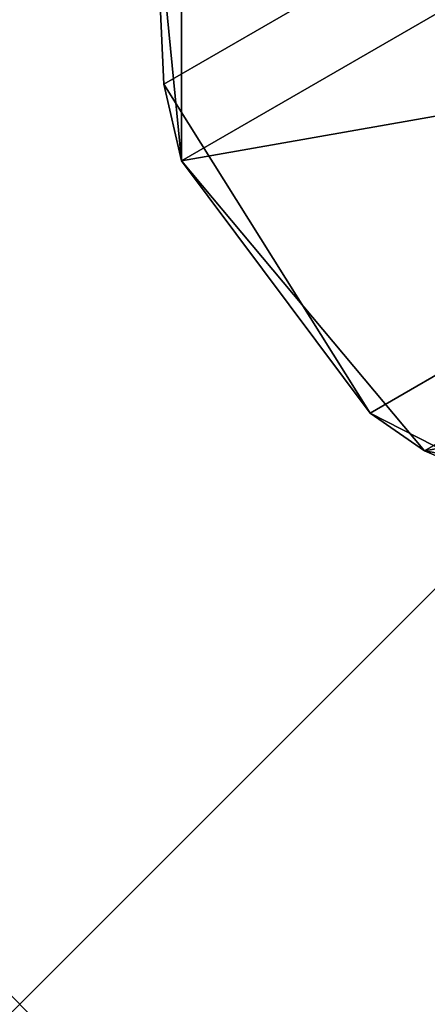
# Model space of a CAD drawing. Header units: inches. Extents: x 0 to 54.6, y -45.5 to 0.
# Tile 178 of 256: x 30.3109 to 30.3477, y -45.5 to -45.411. Entities that reach past the tile are written whole.
import ezdxf

# ---------------------------------------------------------------- set-up
doc = ezdxf.new("R2010")
doc.units = ezdxf.units.IN
doc.header["$LTSCALE"] = 0.03937
doc.header["$MEASUREMENT"] = 0
doc.header["$PDMODE"] = 35
doc.header["$PDSIZE"] = 1
doc.layers.add('A-FURN-3-NODE', color=7, linetype='Continuous')
doc.layers.add('A-FURN-3-ST-SEAM', color=250, linetype='Continuous')

msp = doc.modelspace()

# ---------------------------------------------------------------- linework, layer by layer
at = {"layer": 'A-FURN-3-NODE'}
msp.add_point((30.310889, -45.5), dxfattribs=at)

# ---------------------------------------------------------------- meshes
at = {"layer": 'A-FURN-3-ST-SEAM'}
mesh = msp.add_polyface(dxfattribs=at)
corners = [(30.347492, -45.363397, 32.5), (30.347492, -45.363397, 5.25), (30.328907, -45.382283, 32.5), (30.325507, -45.389598, 5.25), (30.323092, -45.39914, 32.5), (30.325507, -45.4238, 5.25), (30.323906, -45.416858, 32.5), (30.342567, -45.446579, 32.5), (30.371959, -45.429609, 32.670622), (30.353384, -45.399838, 32.67112), (30.45502, -45.381654, 32.814635), (30.436687, -45.351743, 32.815552), (30.420113, -45.436637, 32.654804), (30.403947, -45.440364, 32.661375), (30.376147, -45.456414, 32.5), (30.393446, -45.452034, 32.5), (30.381174, -45.455939, 5.25), (30.3584, -45.454646, 32.5), (30.347492, -45.45, 5.25), (30.410794, -45.438838, 5.25), (30.407984, -45.441799, 32.5), (30.410794, -45.374559, 5.25), (30.381174, -45.357458, 5.25), (30.398675, -45.364567, 32.5), (30.382031, -45.358257, 32.5), (30.406259, -45.344269, 32.640643), (30.422161, -45.351008, 32.636335), (30.373861, -45.348173, 32.653073), (30.389483, -45.343141, 32.646427), (30.364258, -45.357704, 32.5), (30.35696, -45.366086, 32.662846), (30.448647, -45.304995, 32.782585), (30.387155, -45.438044, 32.666918), (30.352033, -45.382431, 32.667999), (30.433816, -45.335213, 32.809798), (30.436235, -45.320317, 32.800296), (30.422492, -45.406699, 5.25)]
mesh.append_faces([[corners[k] for k in face] for face in [(0, 1, 2), (2, 1, 3), (2, 3, 4), (4, 3, 5), (4, 5, 6), (6, 5, 7), (6, 7, 8, 9), (9, 8, 10, 11), (12, 13, 14, 15), (15, 14, 16), (16, 14, 17), (16, 17, 18), (18, 17, 7), (18, 7, 5), (16, 19, 15), (15, 19, 20), (21, 22, 23), (23, 22, 24), (23, 24, 25, 26), (27, 28, 0), (0, 28, 29), (0, 29, 1), (1, 29, 22), (22, 29, 24), (30, 31, 27), (30, 27, 2), (2, 27, 0), (25, 24, 29, 28), (8, 7, 17, 32), (32, 17, 14, 13), (30, 2, 4, 33), (33, 4, 6, 9), (33, 9, 11, 34), (30, 33, 34, 35)]])
mesh.append_faces([[corners[k] for k in face] for face in [(18, 19, 16)]], dxfattribs={"vtx0": -1})
mesh.append_faces([[corners[k] for k in face] for face in [(3, 21, 5), (5, 36, 18)]], dxfattribs={"vtx0": -1, "vtx1": -1})
mesh.append_faces([[corners[k] for k in face] for face in [(3, 22, 21), (5, 21, 36), (18, 36, 19)]], dxfattribs={"vtx0": -1, "vtx2": -1})
mesh.append_faces([[corners[k] for k in face] for face in [(1, 22, 3)]], dxfattribs={"vtx1": -1})

doc.saveas('drawing.dxf')
